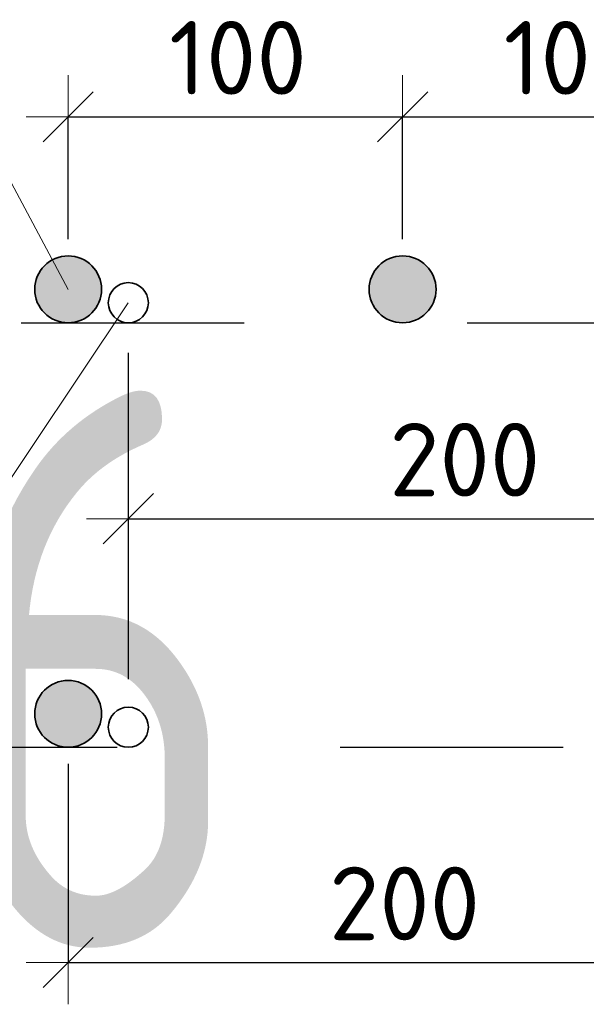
# Model space of a CAD drawing. Header units: metres. Extents: x -38 to 97, y -15 to 21.
# Tile 231 of 256: x 76.12 to 76.374, y 7.921 to 8.363. Entities that reach past the tile are written whole.
import ezdxf

# ---------------------------------------------------------------- set-up
doc = ezdxf.new("R2010")
doc.units = ezdxf.units.M
doc.header["$PDMODE"] = 65
doc.linetypes.add('______2', pattern=[0.0405, 0.03, -0.0105])
for name, color, linetype in [('XR$3$_3898', 7, 'Continuous'), ('XR$4$_3898', 7, 'Continuous'), ('XR$5$_3898', 7, 'Continuous')]:
    doc.layers.add(name, color=color, linetype=linetype)
for name, color, linetype, lineweight in [('XR$3$Размерная линия_ общее', 7, 'Continuous', 13), ('XR$4$Размерная линия_ общее', 7, 'Continuous', 13), ('XR$5$Размерная линия_ общее', 7, 'Continuous', 13), ('XR$6$Текст_ примечание', 7, 'Continuous', 13)]:
    doc.layers.add(name, color=color, linetype=linetype, lineweight=lineweight)
doc.styles.add('ISOCPEUR', font='txt')
doc.dimstyles.new('DIMSTYLE_8', dxfattribs={"dimtxt": 0.033, "dimasz": 0.0375, "dimexe": 0, "dimexo": 0, "dimgap": 0.0165, "dimtad": 2, "dimdec": 0, "dimlfac": 1000, "dimrnd": 1, "dimzin": 12, "dimdsep": 46, "dimtxsty": 'ISOCPEUR', "dimblk1": 'ALL_ML_STRICH', "dimblk2": 'ALL_ML_STRICH', "dimsah": 1, "dimcen": 0, "dimclrd": 7, "dimclre": 256, "dimclrt": 7, "dimadec": 0, "dimazin": 0, "dimtfac": 1, "dimtdec": 0, "dimtix": 1, "dimtmove": 2, "dimatfit": 3, "dimfxl": 0, "dimtzin": 0, "dimlwd": 0, "dimlwe": -3, "dimarcsym": 0})

# ---------------------------------------------------------------- blocks, each defined once
blk = doc.blocks.new('ALL_ML_STRICH')
at = {"color": 0, "linetype": 'ByBlock', "lineweight": -2}
for p, q in [((0, -0.5), (0, 0.5)), ((-0.3, -0.3), (0.3, 0.3)), ((-1, 0), (0.5, 0))]:
    blk.add_line(p, q, dxfattribs=at)
blk = doc.blocks.new('*D56')
at = {"layer": 'DEFPOINTS', "color": 7, "linetype": 'Continuous', "lineweight": 13, "transparency": 33554687}
for p in [(76.14196, 8.31961), (76.14196, 8.24218), (76.29196, 8.24218)]:
    blk.add_point(p, dxfattribs=at)
at = {"layer": 'XR$3$Размерная линия_ общее', "color": 253, "linetype": 'Continuous', "lineweight": -2, "true_color": 0xa0a0a0, "transparency": 33554687}
for p, q in [((76.14196, 8.26468), (76.14196, 8.31961)), ((76.29196, 8.26468), (76.29196, 8.31961))]:
    blk.add_line(p, q, dxfattribs=at)
at = {"layer": 'XR$3$Размерная линия_ общее', "color": 7, "linetype": 'Continuous', "lineweight": -2, "transparency": 33554687}
blk.add_line((76.14196, 8.31961), (76.29196, 8.31961), dxfattribs=at)
at = {"layer": 'XR$3$Размерная линия_ общее', "color": 7, "linetype": 'Continuous', "lineweight": 13, "transparency": 33554687, "xscale": 0.0375, "yscale": 0.0375, "zscale": 0.0375, "rotation": 180}
blk.add_blockref('ALL_ML_STRICH', (76.14196, 8.31961), dxfattribs=at)
at = {"layer": 'XR$3$Размерная линия_ общее', "color": 7, "linetype": 'Continuous', "lineweight": 13, "transparency": 33554687, "xscale": 0.0375, "yscale": 0.0375, "zscale": 0.0375}
blk.add_blockref('ALL_ML_STRICH', (76.29196, 8.31961), dxfattribs=at)
at = {"layer": 'XR$3$Размерная линия_ общее', "color": 7, "linetype": 'Continuous', "lineweight": 13, "transparency": 33554687, "insert": (76.18726, 8.36261), "char_height": 0.033, "width": 0.00165, "attachment_point": 1, "line_spacing_factor": 0.60241, "style": 'ISOCPEUR'}
blk.add_mtext('100', dxfattribs=at)
blk = doc.blocks.new('*D57')
at = {"layer": 'DEFPOINTS', "color": 7, "linetype": 'Continuous', "lineweight": 13, "transparency": 33554687}
for p in [(76.29196, 8.31961), (76.29196, 8.24218), (76.44196, 8.24218)]:
    blk.add_point(p, dxfattribs=at)
at = {"layer": 'XR$3$Размерная линия_ общее', "color": 253, "linetype": 'Continuous', "lineweight": -2, "true_color": 0xa0a0a0, "transparency": 33554687}
for p, q in [((76.29196, 8.26468), (76.29196, 8.31961)), ((76.44196, 8.26468), (76.44196, 8.31961))]:
    blk.add_line(p, q, dxfattribs=at)
at = {"layer": 'XR$3$Размерная линия_ общее', "color": 7, "linetype": 'Continuous', "lineweight": -2, "transparency": 33554687}
blk.add_line((76.29196, 8.31961), (76.44196, 8.31961), dxfattribs=at)
at = {"layer": 'XR$3$Размерная линия_ общее', "color": 7, "linetype": 'Continuous', "lineweight": 13, "transparency": 33554687, "xscale": 0.0375, "yscale": 0.0375, "zscale": 0.0375, "rotation": 180}
blk.add_blockref('ALL_ML_STRICH', (76.29196, 8.31961), dxfattribs=at)
at = {"layer": 'XR$3$Размерная линия_ общее', "color": 7, "linetype": 'Continuous', "lineweight": 13, "transparency": 33554687, "xscale": 0.0375, "yscale": 0.0375, "zscale": 0.0375}
blk.add_blockref('ALL_ML_STRICH', (76.44196, 8.31961), dxfattribs=at)
at = {"layer": 'XR$3$Размерная линия_ общее', "color": 7, "linetype": 'Continuous', "lineweight": 13, "transparency": 33554687, "insert": (76.33726, 8.36261), "char_height": 0.033, "width": 0.00165, "attachment_point": 1, "line_spacing_factor": 0.60241, "style": 'ISOCPEUR'}
blk.add_mtext('100', dxfattribs=at)
blk = doc.blocks.new('*D62')
at = {"layer": 'DEFPOINTS', "color": 7, "linetype": 'Continuous', "lineweight": 13, "transparency": 33554687}
for p in [(76.16896, 8.23618), (76.46896, 8.23618), (76.16896, 8.13924)]:
    blk.add_point(p, dxfattribs=at)
at = {"layer": 'XR$3$Размерная линия_ общее', "color": 253, "linetype": 'Continuous', "lineweight": -2, "true_color": 0xa0a0a0, "transparency": 33554687}
for p, q in [((76.16896, 8.21368), (76.16896, 8.13924)), ((76.46896, 8.21368), (76.46896, 8.13924))]:
    blk.add_line(p, q, dxfattribs=at)
at = {"layer": 'XR$3$Размерная линия_ общее', "color": 7, "linetype": 'Continuous', "lineweight": -2, "transparency": 33554687}
blk.add_line((76.16896, 8.13924), (76.46896, 8.13924), dxfattribs=at)
at = {"layer": 'XR$3$Размерная линия_ общее', "color": 7, "linetype": 'Continuous', "lineweight": 13, "transparency": 33554687, "xscale": 0.0375, "yscale": 0.0375, "zscale": 0.0375, "rotation": 180}
blk.add_blockref('ALL_ML_STRICH', (76.16896, 8.13924), dxfattribs=at)
at = {"layer": 'XR$3$Размерная линия_ общее', "color": 7, "linetype": 'Continuous', "lineweight": 13, "transparency": 33554687, "xscale": 0.0375, "yscale": 0.0375, "zscale": 0.0375}
blk.add_blockref('ALL_ML_STRICH', (76.46896, 8.13924), dxfattribs=at)
at = {"layer": 'XR$3$Размерная линия_ общее', "color": 7, "linetype": 'Continuous', "lineweight": 13, "transparency": 33554687, "insert": (76.28596, 8.18224), "char_height": 0.033, "width": 0.00165, "attachment_point": 1, "line_spacing_factor": 0.60241, "style": 'ISOCPEUR'}
blk.add_mtext('200', dxfattribs=at)
blk = doc.blocks.new('*D65')
at = {"layer": 'DEFPOINTS', "color": 7, "linetype": 'Continuous', "lineweight": 13, "transparency": 33554687}
for p in [(76.14196, 8.05168), (76.44196, 8.05168), (76.14196, 7.94007)]:
    blk.add_point(p, dxfattribs=at)
at = {"layer": 'XR$3$Размерная линия_ общее', "color": 253, "linetype": 'Continuous', "lineweight": -2, "true_color": 0xa0a0a0, "transparency": 33554687}
for p, q in [((76.14196, 8.02918), (76.14196, 7.94007)), ((76.44196, 8.02918), (76.44196, 7.94007))]:
    blk.add_line(p, q, dxfattribs=at)
at = {"layer": 'XR$3$Размерная линия_ общее', "color": 7, "linetype": 'Continuous', "lineweight": -2, "transparency": 33554687}
blk.add_line((76.14196, 7.94007), (76.44196, 7.94007), dxfattribs=at)
at = {"layer": 'XR$3$Размерная линия_ общее', "color": 7, "linetype": 'Continuous', "lineweight": 13, "transparency": 33554687, "xscale": 0.0375, "yscale": 0.0375, "zscale": 0.0375, "rotation": 180}
blk.add_blockref('ALL_ML_STRICH', (76.14196, 7.94007), dxfattribs=at)
at = {"layer": 'XR$3$Размерная линия_ общее', "color": 7, "linetype": 'Continuous', "lineweight": 13, "transparency": 33554687, "xscale": 0.0375, "yscale": 0.0375, "zscale": 0.0375}
blk.add_blockref('ALL_ML_STRICH', (76.44196, 7.94007), dxfattribs=at)
at = {"layer": 'XR$3$Размерная линия_ общее', "color": 7, "linetype": 'Continuous', "lineweight": 13, "transparency": 33554687, "insert": (76.25896, 7.98307), "char_height": 0.033, "width": 0.00165, "attachment_point": 1, "line_spacing_factor": 0.60241, "style": 'ISOCPEUR'}
blk.add_mtext('200', dxfattribs=at)
blk = doc.blocks.new('*D292')
at = {"layer": 'DEFPOINTS', "color": 7, "linetype": 'Continuous', "lineweight": 13, "transparency": 33554687}
for p in [(76.14196, 8.31961), (76.14196, 8.24218), (76.29196, 8.24218)]:
    blk.add_point(p, dxfattribs=at)
at = {"layer": 'XR$4$Размерная линия_ общее', "color": 253, "linetype": 'Continuous', "lineweight": -2, "true_color": 0xa0a0a0, "transparency": 33554687}
for p, q in [((76.14196, 8.26468), (76.14196, 8.31961)), ((76.29196, 8.26468), (76.29196, 8.31961))]:
    blk.add_line(p, q, dxfattribs=at)
at = {"layer": 'XR$4$Размерная линия_ общее', "color": 7, "linetype": 'Continuous', "lineweight": -2, "transparency": 33554687}
blk.add_line((76.14196, 8.31961), (76.29196, 8.31961), dxfattribs=at)
at = {"layer": 'XR$4$Размерная линия_ общее', "color": 7, "linetype": 'Continuous', "lineweight": 13, "transparency": 33554687, "xscale": 0.0375, "yscale": 0.0375, "zscale": 0.0375, "rotation": 180}
blk.add_blockref('ALL_ML_STRICH', (76.14196, 8.31961), dxfattribs=at)
at = {"layer": 'XR$4$Размерная линия_ общее', "color": 7, "linetype": 'Continuous', "lineweight": 13, "transparency": 33554687, "xscale": 0.0375, "yscale": 0.0375, "zscale": 0.0375}
blk.add_blockref('ALL_ML_STRICH', (76.29196, 8.31961), dxfattribs=at)
at = {"layer": 'XR$4$Размерная линия_ общее', "color": 7, "linetype": 'Continuous', "lineweight": 13, "transparency": 33554687, "insert": (76.18726, 8.36261), "char_height": 0.033, "width": 0.00165, "attachment_point": 1, "line_spacing_factor": 0.60241, "style": 'ISOCPEUR'}
blk.add_mtext('100', dxfattribs=at)
blk = doc.blocks.new('*D293')
at = {"layer": 'DEFPOINTS', "color": 7, "linetype": 'Continuous', "lineweight": 13, "transparency": 33554687}
for p in [(76.29196, 8.31961), (76.29196, 8.24218), (76.44196, 8.24218)]:
    blk.add_point(p, dxfattribs=at)
at = {"layer": 'XR$4$Размерная линия_ общее', "color": 253, "linetype": 'Continuous', "lineweight": -2, "true_color": 0xa0a0a0, "transparency": 33554687}
for p, q in [((76.29196, 8.26468), (76.29196, 8.31961)), ((76.44196, 8.26468), (76.44196, 8.31961))]:
    blk.add_line(p, q, dxfattribs=at)
at = {"layer": 'XR$4$Размерная линия_ общее', "color": 7, "linetype": 'Continuous', "lineweight": -2, "transparency": 33554687}
blk.add_line((76.29196, 8.31961), (76.44196, 8.31961), dxfattribs=at)
at = {"layer": 'XR$4$Размерная линия_ общее', "color": 7, "linetype": 'Continuous', "lineweight": 13, "transparency": 33554687, "xscale": 0.0375, "yscale": 0.0375, "zscale": 0.0375, "rotation": 180}
blk.add_blockref('ALL_ML_STRICH', (76.29196, 8.31961), dxfattribs=at)
at = {"layer": 'XR$4$Размерная линия_ общее', "color": 7, "linetype": 'Continuous', "lineweight": 13, "transparency": 33554687, "xscale": 0.0375, "yscale": 0.0375, "zscale": 0.0375}
blk.add_blockref('ALL_ML_STRICH', (76.44196, 8.31961), dxfattribs=at)
at = {"layer": 'XR$4$Размерная линия_ общее', "color": 7, "linetype": 'Continuous', "lineweight": 13, "transparency": 33554687, "insert": (76.33726, 8.36261), "char_height": 0.033, "width": 0.00165, "attachment_point": 1, "line_spacing_factor": 0.60241, "style": 'ISOCPEUR'}
blk.add_mtext('100', dxfattribs=at)
blk = doc.blocks.new('*D298')
at = {"layer": 'DEFPOINTS', "color": 7, "linetype": 'Continuous', "lineweight": 13, "transparency": 33554687}
for p in [(76.16896, 8.23618), (76.46896, 8.23618), (76.16896, 8.13924)]:
    blk.add_point(p, dxfattribs=at)
at = {"layer": 'XR$4$Размерная линия_ общее', "color": 253, "linetype": 'Continuous', "lineweight": -2, "true_color": 0xa0a0a0, "transparency": 33554687}
for p, q in [((76.16896, 8.21368), (76.16896, 8.13924)), ((76.46896, 8.21368), (76.46896, 8.13924))]:
    blk.add_line(p, q, dxfattribs=at)
at = {"layer": 'XR$4$Размерная линия_ общее', "color": 7, "linetype": 'Continuous', "lineweight": -2, "transparency": 33554687}
blk.add_line((76.16896, 8.13924), (76.46896, 8.13924), dxfattribs=at)
at = {"layer": 'XR$4$Размерная линия_ общее', "color": 7, "linetype": 'Continuous', "lineweight": 13, "transparency": 33554687, "xscale": 0.0375, "yscale": 0.0375, "zscale": 0.0375, "rotation": 180}
blk.add_blockref('ALL_ML_STRICH', (76.16896, 8.13924), dxfattribs=at)
at = {"layer": 'XR$4$Размерная линия_ общее', "color": 7, "linetype": 'Continuous', "lineweight": 13, "transparency": 33554687, "xscale": 0.0375, "yscale": 0.0375, "zscale": 0.0375}
blk.add_blockref('ALL_ML_STRICH', (76.46896, 8.13924), dxfattribs=at)
at = {"layer": 'XR$4$Размерная линия_ общее', "color": 7, "linetype": 'Continuous', "lineweight": 13, "transparency": 33554687, "insert": (76.28596, 8.18224), "char_height": 0.033, "width": 0.00165, "attachment_point": 1, "line_spacing_factor": 0.60241, "style": 'ISOCPEUR'}
blk.add_mtext('200', dxfattribs=at)
blk = doc.blocks.new('*D301')
at = {"layer": 'DEFPOINTS', "color": 7, "linetype": 'Continuous', "lineweight": 13, "transparency": 33554687}
for p in [(76.14196, 8.05168), (76.44196, 8.05168), (76.14196, 7.94007)]:
    blk.add_point(p, dxfattribs=at)
at = {"layer": 'XR$4$Размерная линия_ общее', "color": 253, "linetype": 'Continuous', "lineweight": -2, "true_color": 0xa0a0a0, "transparency": 33554687}
for p, q in [((76.14196, 8.02918), (76.14196, 7.94007)), ((76.44196, 8.02918), (76.44196, 7.94007))]:
    blk.add_line(p, q, dxfattribs=at)
at = {"layer": 'XR$4$Размерная линия_ общее', "color": 7, "linetype": 'Continuous', "lineweight": -2, "transparency": 33554687}
blk.add_line((76.14196, 7.94007), (76.44196, 7.94007), dxfattribs=at)
at = {"layer": 'XR$4$Размерная линия_ общее', "color": 7, "linetype": 'Continuous', "lineweight": 13, "transparency": 33554687, "xscale": 0.0375, "yscale": 0.0375, "zscale": 0.0375, "rotation": 180}
blk.add_blockref('ALL_ML_STRICH', (76.14196, 7.94007), dxfattribs=at)
at = {"layer": 'XR$4$Размерная линия_ общее', "color": 7, "linetype": 'Continuous', "lineweight": 13, "transparency": 33554687, "xscale": 0.0375, "yscale": 0.0375, "zscale": 0.0375}
blk.add_blockref('ALL_ML_STRICH', (76.44196, 7.94007), dxfattribs=at)
at = {"layer": 'XR$4$Размерная линия_ общее', "color": 7, "linetype": 'Continuous', "lineweight": 13, "transparency": 33554687, "insert": (76.25896, 7.98307), "char_height": 0.033, "width": 0.00165, "attachment_point": 1, "line_spacing_factor": 0.60241, "style": 'ISOCPEUR'}
blk.add_mtext('200', dxfattribs=at)
blk = doc.blocks.new('*D585')
at = {"layer": 'DEFPOINTS', "color": 7, "linetype": 'Continuous', "lineweight": 13, "transparency": 33554687}
for p in [(76.14196, 8.31961), (76.14196, 8.24218), (76.29196, 8.24218)]:
    blk.add_point(p, dxfattribs=at)
at = {"layer": 'XR$5$Размерная линия_ общее', "color": 253, "linetype": 'Continuous', "lineweight": -2, "true_color": 0xa0a0a0, "transparency": 33554687}
for p, q in [((76.14196, 8.26468), (76.14196, 8.31961)), ((76.29196, 8.26468), (76.29196, 8.31961))]:
    blk.add_line(p, q, dxfattribs=at)
at = {"layer": 'XR$5$Размерная линия_ общее', "color": 7, "linetype": 'Continuous', "lineweight": -2, "transparency": 33554687}
blk.add_line((76.14196, 8.31961), (76.29196, 8.31961), dxfattribs=at)
at = {"layer": 'XR$5$Размерная линия_ общее', "color": 7, "linetype": 'Continuous', "lineweight": 13, "transparency": 33554687, "xscale": 0.0375, "yscale": 0.0375, "zscale": 0.0375, "rotation": 180}
blk.add_blockref('ALL_ML_STRICH', (76.14196, 8.31961), dxfattribs=at)
at = {"layer": 'XR$5$Размерная линия_ общее', "color": 7, "linetype": 'Continuous', "lineweight": 13, "transparency": 33554687, "xscale": 0.0375, "yscale": 0.0375, "zscale": 0.0375}
blk.add_blockref('ALL_ML_STRICH', (76.29196, 8.31961), dxfattribs=at)
at = {"layer": 'XR$5$Размерная линия_ общее', "color": 7, "linetype": 'Continuous', "lineweight": 13, "transparency": 33554687, "insert": (76.18726, 8.36261), "char_height": 0.033, "width": 0.00165, "attachment_point": 1, "line_spacing_factor": 0.60241, "style": 'ISOCPEUR'}
blk.add_mtext('100', dxfattribs=at)
blk = doc.blocks.new('*D586')
at = {"layer": 'DEFPOINTS', "color": 7, "linetype": 'Continuous', "lineweight": 13, "transparency": 33554687}
for p in [(76.29196, 8.31961), (76.29196, 8.24218), (76.44196, 8.24218)]:
    blk.add_point(p, dxfattribs=at)
at = {"layer": 'XR$5$Размерная линия_ общее', "color": 253, "linetype": 'Continuous', "lineweight": -2, "true_color": 0xa0a0a0, "transparency": 33554687}
for p, q in [((76.29196, 8.26468), (76.29196, 8.31961)), ((76.44196, 8.26468), (76.44196, 8.31961))]:
    blk.add_line(p, q, dxfattribs=at)
at = {"layer": 'XR$5$Размерная линия_ общее', "color": 7, "linetype": 'Continuous', "lineweight": -2, "transparency": 33554687}
blk.add_line((76.29196, 8.31961), (76.44196, 8.31961), dxfattribs=at)
at = {"layer": 'XR$5$Размерная линия_ общее', "color": 7, "linetype": 'Continuous', "lineweight": 13, "transparency": 33554687, "xscale": 0.0375, "yscale": 0.0375, "zscale": 0.0375, "rotation": 180}
blk.add_blockref('ALL_ML_STRICH', (76.29196, 8.31961), dxfattribs=at)
at = {"layer": 'XR$5$Размерная линия_ общее', "color": 7, "linetype": 'Continuous', "lineweight": 13, "transparency": 33554687, "xscale": 0.0375, "yscale": 0.0375, "zscale": 0.0375}
blk.add_blockref('ALL_ML_STRICH', (76.44196, 8.31961), dxfattribs=at)
at = {"layer": 'XR$5$Размерная линия_ общее', "color": 7, "linetype": 'Continuous', "lineweight": 13, "transparency": 33554687, "insert": (76.33726, 8.36261), "char_height": 0.033, "width": 0.00165, "attachment_point": 1, "line_spacing_factor": 0.60241, "style": 'ISOCPEUR'}
blk.add_mtext('100', dxfattribs=at)
blk = doc.blocks.new('*D591')
at = {"layer": 'DEFPOINTS', "color": 7, "linetype": 'Continuous', "lineweight": 13, "transparency": 33554687}
for p in [(76.16896, 8.23618), (76.46896, 8.23618), (76.16896, 8.13924)]:
    blk.add_point(p, dxfattribs=at)
at = {"layer": 'XR$5$Размерная линия_ общее', "color": 253, "linetype": 'Continuous', "lineweight": -2, "true_color": 0xa0a0a0, "transparency": 33554687}
for p, q in [((76.16896, 8.21368), (76.16896, 8.13924)), ((76.46896, 8.21368), (76.46896, 8.13924))]:
    blk.add_line(p, q, dxfattribs=at)
at = {"layer": 'XR$5$Размерная линия_ общее', "color": 7, "linetype": 'Continuous', "lineweight": -2, "transparency": 33554687}
blk.add_line((76.16896, 8.13924), (76.46896, 8.13924), dxfattribs=at)
at = {"layer": 'XR$5$Размерная линия_ общее', "color": 7, "linetype": 'Continuous', "lineweight": 13, "transparency": 33554687, "xscale": 0.0375, "yscale": 0.0375, "zscale": 0.0375, "rotation": 180}
blk.add_blockref('ALL_ML_STRICH', (76.16896, 8.13924), dxfattribs=at)
at = {"layer": 'XR$5$Размерная линия_ общее', "color": 7, "linetype": 'Continuous', "lineweight": 13, "transparency": 33554687, "xscale": 0.0375, "yscale": 0.0375, "zscale": 0.0375}
blk.add_blockref('ALL_ML_STRICH', (76.46896, 8.13924), dxfattribs=at)
at = {"layer": 'XR$5$Размерная линия_ общее', "color": 7, "linetype": 'Continuous', "lineweight": 13, "transparency": 33554687, "insert": (76.28596, 8.18224), "char_height": 0.033, "width": 0.00165, "attachment_point": 1, "line_spacing_factor": 0.60241, "style": 'ISOCPEUR'}
blk.add_mtext('200', dxfattribs=at)
blk = doc.blocks.new('*D594')
at = {"layer": 'DEFPOINTS', "color": 7, "linetype": 'Continuous', "lineweight": 13, "transparency": 33554687}
for p in [(76.14196, 8.05168), (76.44196, 8.05168), (76.14196, 7.94007)]:
    blk.add_point(p, dxfattribs=at)
at = {"layer": 'XR$5$Размерная линия_ общее', "color": 253, "linetype": 'Continuous', "lineweight": -2, "true_color": 0xa0a0a0, "transparency": 33554687}
for p, q in [((76.14196, 8.02918), (76.14196, 7.94007)), ((76.44196, 8.02918), (76.44196, 7.94007))]:
    blk.add_line(p, q, dxfattribs=at)
at = {"layer": 'XR$5$Размерная линия_ общее', "color": 7, "linetype": 'Continuous', "lineweight": -2, "transparency": 33554687}
blk.add_line((76.14196, 7.94007), (76.44196, 7.94007), dxfattribs=at)
at = {"layer": 'XR$5$Размерная линия_ общее', "color": 7, "linetype": 'Continuous', "lineweight": 13, "transparency": 33554687, "xscale": 0.0375, "yscale": 0.0375, "zscale": 0.0375, "rotation": 180}
blk.add_blockref('ALL_ML_STRICH', (76.14196, 7.94007), dxfattribs=at)
at = {"layer": 'XR$5$Размерная линия_ общее', "color": 7, "linetype": 'Continuous', "lineweight": 13, "transparency": 33554687, "xscale": 0.0375, "yscale": 0.0375, "zscale": 0.0375}
blk.add_blockref('ALL_ML_STRICH', (76.44196, 7.94007), dxfattribs=at)
at = {"layer": 'XR$5$Размерная линия_ общее', "color": 7, "linetype": 'Continuous', "lineweight": 13, "transparency": 33554687, "insert": (76.25896, 7.98307), "char_height": 0.033, "width": 0.00165, "attachment_point": 1, "line_spacing_factor": 0.60241, "style": 'ISOCPEUR'}
blk.add_mtext('200', dxfattribs=at)

msp = doc.modelspace()

# ---------------------------------------------------------------- hatches: boundary and pattern name
at = {"linetype": 'Continuous', "lineweight": 25, "true_color": 0xa2a2a2, "transparency": 33554687}
for points in [[(76.15386, 8.25131), (76.15257, 8.25278), (76.1511, 8.25408), (76.14946, 8.25517), (76.1477, 8.25603), (76.14585, 8.25667), (76.14392, 8.25705), (76.14196, 8.25718), (76.14001, 8.25705), (76.13808, 8.25667), (76.13622, 8.25603), (76.13446, 8.25517), (76.13283, 8.25408), (76.13136, 8.25278), (76.13006, 8.25131), (76.12897, 8.24968), (76.12811, 8.24792), (76.12748, 8.24606), (76.12709, 8.24413), (76.12696, 8.24218), (76.12709, 8.24022), (76.12748, 8.23829), (76.12811, 8.23644), (76.12897, 8.23468), (76.13006, 8.23305), (76.13136, 8.23157), (76.13283, 8.23028), (76.13446, 8.22919), (76.13622, 8.22832), (76.13808, 8.22769), (76.14001, 8.2273), (76.14196, 8.22718), (76.14392, 8.2273), (76.14585, 8.22769), (76.1477, 8.22832), (76.14946, 8.22919), (76.1511, 8.23028), (76.15257, 8.23157), (76.15386, 8.23305), (76.15495, 8.23468), (76.15582, 8.23644), (76.15645, 8.23829), (76.15684, 8.24022), (76.15696, 8.24218), (76.15684, 8.24413), (76.15645, 8.24606), (76.15582, 8.24792), (76.15495, 8.24968)], [(76.15386, 8.25131), (76.15257, 8.25278), (76.1511, 8.25408), (76.14946, 8.25517), (76.1477, 8.25603), (76.14585, 8.25667), (76.14392, 8.25705), (76.14196, 8.25718), (76.14001, 8.25705), (76.13808, 8.25667), (76.13622, 8.25603), (76.13446, 8.25517), (76.13283, 8.25408), (76.13136, 8.25278), (76.13006, 8.25131), (76.12897, 8.24968), (76.12811, 8.24792), (76.12748, 8.24606), (76.12709, 8.24413), (76.12696, 8.24218), (76.12709, 8.24022), (76.12748, 8.23829), (76.12811, 8.23644), (76.12897, 8.23468), (76.13006, 8.23305), (76.13136, 8.23157), (76.13283, 8.23028), (76.13446, 8.22919), (76.13622, 8.22832), (76.13808, 8.22769), (76.14001, 8.2273), (76.14196, 8.22718), (76.14392, 8.2273), (76.14585, 8.22769), (76.1477, 8.22832), (76.14946, 8.22919), (76.1511, 8.23028), (76.15257, 8.23157), (76.15386, 8.23305), (76.15495, 8.23468), (76.15582, 8.23644), (76.15645, 8.23829), (76.15684, 8.24022), (76.15696, 8.24218), (76.15684, 8.24413), (76.15645, 8.24606), (76.15582, 8.24792), (76.15495, 8.24968)], [(76.15386, 8.25131), (76.15257, 8.25278), (76.1511, 8.25408), (76.14946, 8.25517), (76.1477, 8.25603), (76.14585, 8.25667), (76.14392, 8.25705), (76.14196, 8.25718), (76.14001, 8.25705), (76.13808, 8.25667), (76.13622, 8.25603), (76.13446, 8.25517), (76.13283, 8.25408), (76.13136, 8.25278), (76.13006, 8.25131), (76.12897, 8.24968), (76.12811, 8.24792), (76.12748, 8.24606), (76.12709, 8.24413), (76.12696, 8.24218), (76.12709, 8.24022), (76.12748, 8.23829), (76.12811, 8.23644), (76.12897, 8.23468), (76.13006, 8.23305), (76.13136, 8.23157), (76.13283, 8.23028), (76.13446, 8.22919), (76.13622, 8.22832), (76.13808, 8.22769), (76.14001, 8.2273), (76.14196, 8.22718), (76.14392, 8.2273), (76.14585, 8.22769), (76.1477, 8.22832), (76.14946, 8.22919), (76.1511, 8.23028), (76.15257, 8.23157), (76.15386, 8.23305), (76.15495, 8.23468), (76.15582, 8.23644), (76.15645, 8.23829), (76.15684, 8.24022), (76.15696, 8.24218), (76.15684, 8.24413), (76.15645, 8.24606), (76.15582, 8.24792), (76.15495, 8.24968)], [(76.30386, 8.25131), (76.30257, 8.25278), (76.3011, 8.25408), (76.29946, 8.25517), (76.2977, 8.25603), (76.29585, 8.25667), (76.29392, 8.25705), (76.29196, 8.25718), (76.29001, 8.25705), (76.28808, 8.25667), (76.28622, 8.25603), (76.28446, 8.25517), (76.28283, 8.25408), (76.28136, 8.25278), (76.28006, 8.25131), (76.27897, 8.24968), (76.27811, 8.24792), (76.27748, 8.24606), (76.27709, 8.24413), (76.27696, 8.24218), (76.27709, 8.24022), (76.27748, 8.23829), (76.27811, 8.23644), (76.27897, 8.23468), (76.28006, 8.23305), (76.28136, 8.23157), (76.28283, 8.23028), (76.28446, 8.22919), (76.28622, 8.22832), (76.28808, 8.22769), (76.29001, 8.2273), (76.29196, 8.22718), (76.29392, 8.2273), (76.29585, 8.22769), (76.2977, 8.22832), (76.29946, 8.22919), (76.3011, 8.23028), (76.30257, 8.23157), (76.30386, 8.23305), (76.30495, 8.23468), (76.30582, 8.23644), (76.30645, 8.23829), (76.30684, 8.24022), (76.30696, 8.24218), (76.30684, 8.24413), (76.30645, 8.24606), (76.30582, 8.24792), (76.30495, 8.24968)], [(76.30386, 8.25131), (76.30257, 8.25278), (76.3011, 8.25408), (76.29946, 8.25517), (76.2977, 8.25603), (76.29585, 8.25667), (76.29392, 8.25705), (76.29196, 8.25718), (76.29001, 8.25705), (76.28808, 8.25667), (76.28622, 8.25603), (76.28446, 8.25517), (76.28283, 8.25408), (76.28136, 8.25278), (76.28006, 8.25131), (76.27897, 8.24968), (76.27811, 8.24792), (76.27748, 8.24606), (76.27709, 8.24413), (76.27696, 8.24218), (76.27709, 8.24022), (76.27748, 8.23829), (76.27811, 8.23644), (76.27897, 8.23468), (76.28006, 8.23305), (76.28136, 8.23157), (76.28283, 8.23028), (76.28446, 8.22919), (76.28622, 8.22832), (76.28808, 8.22769), (76.29001, 8.2273), (76.29196, 8.22718), (76.29392, 8.2273), (76.29585, 8.22769), (76.2977, 8.22832), (76.29946, 8.22919), (76.3011, 8.23028), (76.30257, 8.23157), (76.30386, 8.23305), (76.30495, 8.23468), (76.30582, 8.23644), (76.30645, 8.23829), (76.30684, 8.24022), (76.30696, 8.24218), (76.30684, 8.24413), (76.30645, 8.24606), (76.30582, 8.24792), (76.30495, 8.24968)], [(76.30386, 8.25131), (76.30257, 8.25278), (76.3011, 8.25408), (76.29946, 8.25517), (76.2977, 8.25603), (76.29585, 8.25667), (76.29392, 8.25705), (76.29196, 8.25718), (76.29001, 8.25705), (76.28808, 8.25667), (76.28622, 8.25603), (76.28446, 8.25517), (76.28283, 8.25408), (76.28136, 8.25278), (76.28006, 8.25131), (76.27897, 8.24968), (76.27811, 8.24792), (76.27748, 8.24606), (76.27709, 8.24413), (76.27696, 8.24218), (76.27709, 8.24022), (76.27748, 8.23829), (76.27811, 8.23644), (76.27897, 8.23468), (76.28006, 8.23305), (76.28136, 8.23157), (76.28283, 8.23028), (76.28446, 8.22919), (76.28622, 8.22832), (76.28808, 8.22769), (76.29001, 8.2273), (76.29196, 8.22718), (76.29392, 8.2273), (76.29585, 8.22769), (76.2977, 8.22832), (76.29946, 8.22919), (76.3011, 8.23028), (76.30257, 8.23157), (76.30386, 8.23305), (76.30495, 8.23468), (76.30582, 8.23644), (76.30645, 8.23829), (76.30684, 8.24022), (76.30696, 8.24218), (76.30684, 8.24413), (76.30645, 8.24606), (76.30582, 8.24792), (76.30495, 8.24968)], [(76.15386, 8.06081), (76.15257, 8.06228), (76.1511, 8.06358), (76.14946, 8.06467), (76.1477, 8.06553), (76.14585, 8.06617), (76.14392, 8.06655), (76.14196, 8.06668), (76.14001, 8.06655), (76.13808, 8.06617), (76.13622, 8.06553), (76.13446, 8.06467), (76.13283, 8.06358), (76.13136, 8.06228), (76.13006, 8.06081), (76.12897, 8.05918), (76.12811, 8.05742), (76.12748, 8.05556), (76.12709, 8.05363), (76.12696, 8.05168), (76.12709, 8.04972), (76.12748, 8.04779), (76.12811, 8.04594), (76.12897, 8.04418), (76.13006, 8.04255), (76.13136, 8.04107), (76.13283, 8.03978), (76.13446, 8.03869), (76.13622, 8.03782), (76.13808, 8.03719), (76.14001, 8.0368), (76.14196, 8.03668), (76.14392, 8.0368), (76.14585, 8.03719), (76.1477, 8.03782), (76.14946, 8.03869), (76.1511, 8.03978), (76.15257, 8.04107), (76.15386, 8.04255), (76.15495, 8.04418), (76.15582, 8.04594), (76.15645, 8.04779), (76.15684, 8.04972), (76.15696, 8.05168), (76.15684, 8.05363), (76.15645, 8.05556), (76.15582, 8.05742), (76.15495, 8.05918)], [(76.15386, 8.06081), (76.15257, 8.06228), (76.1511, 8.06358), (76.14946, 8.06467), (76.1477, 8.06553), (76.14585, 8.06617), (76.14392, 8.06655), (76.14196, 8.06668), (76.14001, 8.06655), (76.13808, 8.06617), (76.13622, 8.06553), (76.13446, 8.06467), (76.13283, 8.06358), (76.13136, 8.06228), (76.13006, 8.06081), (76.12897, 8.05918), (76.12811, 8.05742), (76.12748, 8.05556), (76.12709, 8.05363), (76.12696, 8.05168), (76.12709, 8.04972), (76.12748, 8.04779), (76.12811, 8.04594), (76.12897, 8.04418), (76.13006, 8.04255), (76.13136, 8.04107), (76.13283, 8.03978), (76.13446, 8.03869), (76.13622, 8.03782), (76.13808, 8.03719), (76.14001, 8.0368), (76.14196, 8.03668), (76.14392, 8.0368), (76.14585, 8.03719), (76.1477, 8.03782), (76.14946, 8.03869), (76.1511, 8.03978), (76.15257, 8.04107), (76.15386, 8.04255), (76.15495, 8.04418), (76.15582, 8.04594), (76.15645, 8.04779), (76.15684, 8.04972), (76.15696, 8.05168), (76.15684, 8.05363), (76.15645, 8.05556), (76.15582, 8.05742), (76.15495, 8.05918)], [(76.15386, 8.06081), (76.15257, 8.06228), (76.1511, 8.06358), (76.14946, 8.06467), (76.1477, 8.06553), (76.14585, 8.06617), (76.14392, 8.06655), (76.14196, 8.06668), (76.14001, 8.06655), (76.13808, 8.06617), (76.13622, 8.06553), (76.13446, 8.06467), (76.13283, 8.06358), (76.13136, 8.06228), (76.13006, 8.06081), (76.12897, 8.05918), (76.12811, 8.05742), (76.12748, 8.05556), (76.12709, 8.05363), (76.12696, 8.05168), (76.12709, 8.04972), (76.12748, 8.04779), (76.12811, 8.04594), (76.12897, 8.04418), (76.13006, 8.04255), (76.13136, 8.04107), (76.13283, 8.03978), (76.13446, 8.03869), (76.13622, 8.03782), (76.13808, 8.03719), (76.14001, 8.0368), (76.14196, 8.03668), (76.14392, 8.0368), (76.14585, 8.03719), (76.1477, 8.03782), (76.14946, 8.03869), (76.1511, 8.03978), (76.15257, 8.04107), (76.15386, 8.04255), (76.15495, 8.04418), (76.15582, 8.04594), (76.15645, 8.04779), (76.15684, 8.04972), (76.15696, 8.05168), (76.15684, 8.05363), (76.15645, 8.05556), (76.15582, 8.05742), (76.15495, 8.05918)]]:
    msp.add_hatch(color=253, dxfattribs=at).paths.add_polyline_path(points)

# ---------------------------------------------------------------- linework, layer by layer
at = {"color": 8, "linetype": '______2', "lineweight": -3, "true_color": 0x737373, "transparency": 33554687}
for p, q in [((76.12096, 8.22718), (77.11696, 8.22718)), ((76.12096, 8.22718), (77.11696, 8.22718)), ((76.12096, 8.22718), (77.11696, 8.22718)), ((76.06396, 8.03668), (77.11696, 8.03668)), ((76.06396, 8.03668), (77.11696, 8.03668)), ((76.06396, 8.03668), (77.11696, 8.03668))]:
    msp.add_line(p, q, dxfattribs=at)
at = {"color": 7, "linetype": 'Continuous', "lineweight": 13, "transparency": 33554687}
for points in [[(75.81694, 8.31961), (76.10053, 8.31961), (76.14196, 8.24218)], [(75.81694, 8.31961), (76.10053, 8.31961), (76.14196, 8.24218)], [(75.81694, 8.31961), (76.10053, 8.31961), (76.14196, 8.24218)], [(75.81694, 8.13924), (76.10395, 8.13924), (76.16896, 8.23618)], [(75.81694, 8.13924), (76.10395, 8.13924), (76.16896, 8.23618)], [(75.81694, 8.13924), (76.10395, 8.13924), (76.16896, 8.23618)]]:
    msp.add_lwpolyline(points, dxfattribs=at)
at = {"layer": 'XR$3$_3898', "color": 7, "linetype": 'Continuous', "lineweight": 35, "transparency": 33554687}
for centre, radius in [((76.14196, 8.24218), 0.015), ((76.29196, 8.24218), 0.015), ((76.16896, 8.23618), 0.009), ((76.14196, 8.05168), 0.015), ((76.16896, 8.04568), 0.009)]:
    msp.add_circle(centre, radius, dxfattribs=at)
at = {"layer": 'XR$3$Размерная линия_ общее', "color": 253, "linetype": 'Continuous', "lineweight": -3, "true_color": 0xa0a0a0, "transparency": 33554687}
msp.add_line((76.16896, 8.13924), (76.16896, 8.06724), dxfattribs=at)
at = {"layer": 'XR$4$_3898', "color": 7, "linetype": 'Continuous', "lineweight": 35, "transparency": 33554687}
for centre, radius in [((76.14196, 8.24218), 0.015), ((76.29196, 8.24218), 0.015), ((76.16896, 8.23618), 0.009), ((76.14196, 8.05168), 0.015), ((76.16896, 8.04568), 0.009)]:
    msp.add_circle(centre, radius, dxfattribs=at)
at = {"layer": 'XR$4$Размерная линия_ общее', "color": 253, "linetype": 'Continuous', "lineweight": -3, "true_color": 0xa0a0a0, "transparency": 33554687}
msp.add_line((76.16896, 8.13924), (76.16896, 8.06724), dxfattribs=at)
at = {"layer": 'XR$5$_3898', "color": 7, "linetype": 'Continuous', "lineweight": 35, "transparency": 33554687}
for centre, radius in [((76.14196, 8.24218), 0.015), ((76.29196, 8.24218), 0.015), ((76.16896, 8.23618), 0.009), ((76.14196, 8.05168), 0.015), ((76.16896, 8.04568), 0.009)]:
    msp.add_circle(centre, radius, dxfattribs=at)
at = {"layer": 'XR$5$Размерная линия_ общее', "color": 253, "linetype": 'Continuous', "lineweight": -3, "true_color": 0xa0a0a0, "transparency": 33554687}
msp.add_line((76.16896, 8.13924), (76.16896, 8.06724), dxfattribs=at)

# ---------------------------------------------------------------- texts
at = {"layer": 'XR$6$Текст_ примечание', "color": 7, "linetype": 'Continuous', "lineweight": 35, "transparency": 33554687, "insert": (75.99245, 7.94671), "char_height": 0.25, "width": 0.3935674, "attachment_point": 7, "style": 'ISOCPEUR'}
msp.add_mtext('\\W0.75;16', dxfattribs=at)

# ---------------------------------------------------------------- dimensions: what is measured, and where the dimension line sits
at = {"layer": 'XR$3$Размерная линия_ общее', "color": 7, "linetype": 'Continuous', "lineweight": 13, "transparency": 33554687}
for base, p1, p2, text, picture, middle in [((76.29196, 8.31961), (76.14196, 8.26468), (76.29196, 8.26468), '100', '*D56', (76.21696, 8.33611)), ((76.44196, 8.31961), (76.29196, 8.26468), (76.44196, 8.26468), '100', '*D57', (76.36696, 8.33611)), ((76.46896, 8.13924), (76.16896, 8.21368), (76.46896, 8.21368), '200', '*D62', (76.31896, 8.15574)), ((76.44196, 7.94007), (76.14196, 8.02918), (76.44196, 8.02918), '200', '*D65', (76.29196, 7.95657))]:
    dim = msp.add_linear_dim(base=base, p1=p1, p2=p2, text=text, dimstyle='DIMSTYLE_8', override={"dimpost": '<>', "dimclrd": 7, "dimclre": 253, "dimclrt": 7, "dimlwd": 0, "dimlwe": 65533}, dxfattribs=at)
    dim.commit()
    dim.dimension.update_dxf_attribs({"geometry": picture, "text_midpoint": middle, "dimtype": 160})
at = {"layer": 'XR$4$Размерная линия_ общее', "color": 7, "linetype": 'Continuous', "lineweight": 13, "transparency": 33554687}
for base, p1, p2, text, picture, middle in [((76.29196, 8.31961), (76.14196, 8.26468), (76.29196, 8.26468), '100', '*D292', (76.21696, 8.33611)), ((76.44196, 8.31961), (76.29196, 8.26468), (76.44196, 8.26468), '100', '*D293', (76.36696, 8.33611)), ((76.46896, 8.13924), (76.16896, 8.21368), (76.46896, 8.21368), '200', '*D298', (76.31896, 8.15574)), ((76.44196, 7.94007), (76.14196, 8.02918), (76.44196, 8.02918), '200', '*D301', (76.29196, 7.95657))]:
    dim = msp.add_linear_dim(base=base, p1=p1, p2=p2, text=text, dimstyle='DIMSTYLE_8', override={"dimpost": '<>', "dimclrd": 7, "dimclre": 253, "dimclrt": 7, "dimlwd": 0, "dimlwe": 65533}, dxfattribs=at)
    dim.commit()
    dim.dimension.update_dxf_attribs({"geometry": picture, "text_midpoint": middle, "dimtype": 160})
at = {"layer": 'XR$5$Размерная линия_ общее', "color": 7, "linetype": 'Continuous', "lineweight": 13, "transparency": 33554687}
for base, p1, p2, text, picture, middle in [((76.29196, 8.31961), (76.14196, 8.26468), (76.29196, 8.26468), '100', '*D585', (76.21696, 8.33611)), ((76.44196, 8.31961), (76.29196, 8.26468), (76.44196, 8.26468), '100', '*D586', (76.36696, 8.33611)), ((76.46896, 8.13924), (76.16896, 8.21368), (76.46896, 8.21368), '200', '*D591', (76.31896, 8.15574)), ((76.44196, 7.94007), (76.14196, 8.02918), (76.44196, 8.02918), '200', '*D594', (76.29196, 7.95657))]:
    dim = msp.add_linear_dim(base=base, p1=p1, p2=p2, text=text, dimstyle='DIMSTYLE_8', override={"dimpost": '<>', "dimclrd": 7, "dimclre": 253, "dimclrt": 7, "dimlwd": 0, "dimlwe": 65533}, dxfattribs=at)
    dim.commit()
    dim.dimension.update_dxf_attribs({"geometry": picture, "text_midpoint": middle, "dimtype": 160})

doc.saveas('drawing.dxf')
